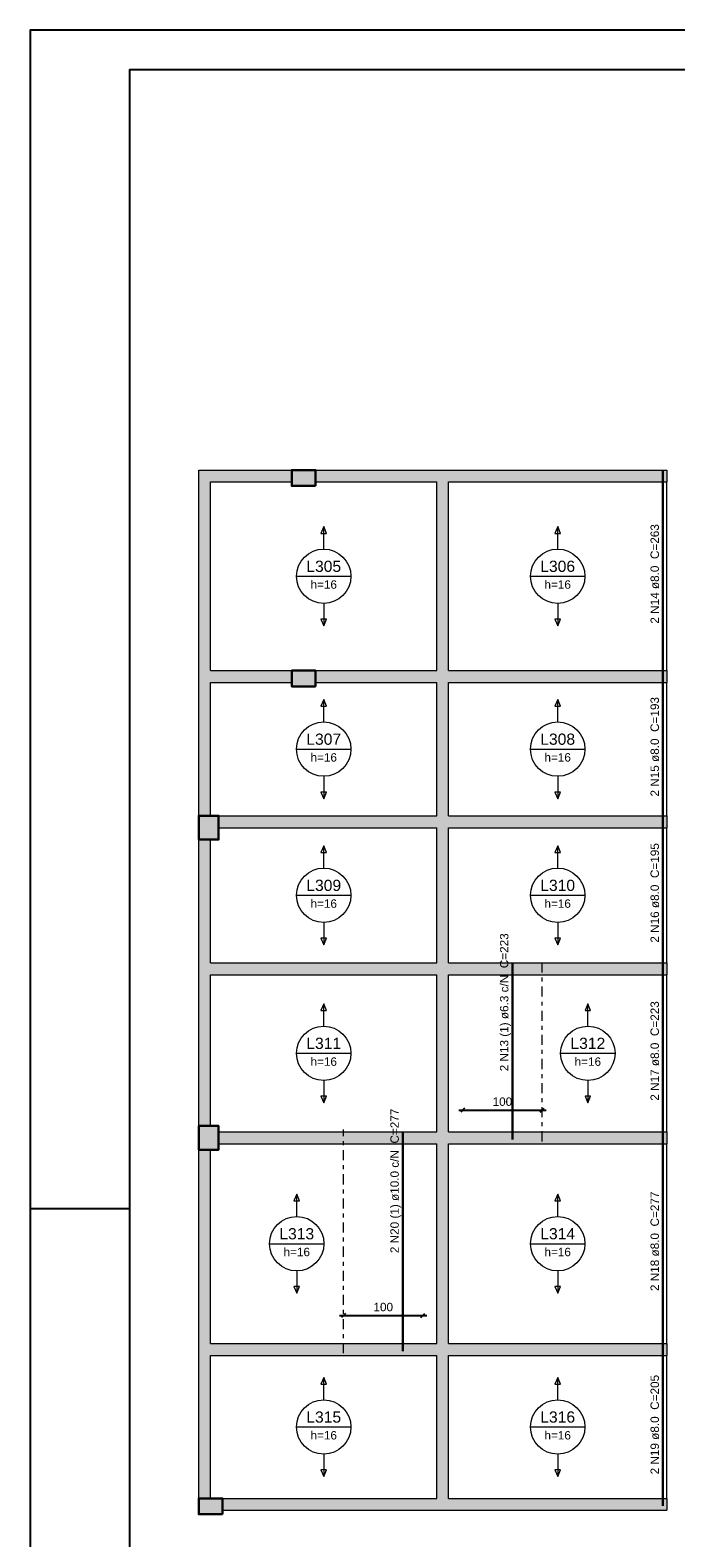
# Model space of a CAD drawing. Header units: millimetres. Extents: x 0 to 84.1, y 0 to 59.4.
# Tile 2 of 8: x 0 to 16.3, y 21.4 to 59.4. Entities that reach past the tile are written whole.
import ezdxf

# ---------------------------------------------------------------- set-up
doc = ezdxf.new("R2010")
doc.units = ezdxf.units.MM
doc.header["$MEASUREMENT"] = 0
doc.linetypes.add('DASHDOT', pattern=[2.54, 1.27, -0.635, 0, -0.635])
doc.linetypes.add('NULL', pattern=[0])
doc.layers.get('0').update_dxf_attribs({"lineweight": 18})
for name, color, linetype, lineweight in [('Descrição da armadura', 7, 'Continuous', 0), ('DT-Armadura positiva', 2, 'Continuous', 30), ('DT-Cotas', 9, 'Continuous', 5), ('DT-Hachura pilar em laje', 252, 'Continuous', 5), ('DT-Hachura viga em laje', 254, 'Continuous', 5), ('DT-Pontilhado', 9, 'DASHDOT', 5), ('DT-Textos', 7, 'Continuous', 5), ('FO-Pilares', 4, 'Continuous', 30), ('FO-Vigas', 1, 'Continuous', 20)]:
    doc.layers.add(name, color=color, linetype=linetype, lineweight=lineweight)
doc.layers.add('SEDUC_MARF', color=1, linetype='Continuous')
doc.layers.add('SEDUC_MARGG', color=7, linetype='Continuous')
doc.styles.add('Arial', font='txt')
doc.dimstyles.new('UM_50.000000', dxfattribs={"dimtxt": 0.18, "dimasz": 0.1, "dimexe": 0.1, "dimexo": 0.2, "dimgap": 0, "dimtad": 1, "dimtih": 1, "dimtoh": 1, "dimdec": 1, "dimlfac": 50, "dimzin": 0, "dimdsep": 46, "dimtxsty": 'Standard', "dimcen": 0.09, "dimdle": 0.1, "dimadec": 1, "dimazin": 2, "dimtfac": 1, "dimtdec": 4, "dimtofl": 0, "dimtmove": 0, "dimatfit": 3, "dimfxl": 1, "dimtolj": 1, "dimarcsym": 0})

# ---------------------------------------------------------------- blocks, each defined once
blk = doc.blocks.new('_Oblique')
at = {"color": 0, "linetype": 'ByBlock', "lineweight": -2}
blk.add_line((-0.5, -0.5), (0.5, 0.5), dxfattribs=at)
blk = doc.blocks.new('*D6')
at = {"layer": 'Defpoints', "color": 0}
for p in [(10.891, 32.182), (12.891, 32.182), (12.891, 32.182)]:
    blk.add_point(p, dxfattribs=at)
at = {"layer": 'DT-Cotas', "color": 0, "lineweight": -2}
blk.add_line((10.791, 32.182), (12.991, 32.182), dxfattribs=at)
at = {"layer": 'DT-Cotas', "color": 0, "lineweight": -2, "xscale": 0.1, "yscale": 0.1, "zscale": 0.1, "rotation": 180}
blk.add_blockref('_Oblique', (10.891, 32.182), dxfattribs=at)
at = {"layer": 'DT-Cotas', "color": 0, "lineweight": -2, "xscale": 0.1, "yscale": 0.1, "zscale": 0.1}
blk.add_blockref('_Oblique', (12.891, 32.182), dxfattribs=at)
at = {"layer": 'DT-Cotas', "color": 7, "insert": (11.891, 32.394), "char_height": 0.2118, "attachment_point": 5, "rotation": 0.0057, "style": 'Arial'}
blk.add_mtext('\\A1;100', dxfattribs=at)
blk = doc.blocks.new('*D7')
at = {"layer": 'Defpoints', "color": 0}
for p in [(7.891, 27.006), (9.891, 27.006), (9.891, 27.006)]:
    blk.add_point(p, dxfattribs=at)
at = {"layer": 'DT-Cotas', "color": 0, "lineweight": -2}
blk.add_line((7.791, 27.006), (9.991, 27.006), dxfattribs=at)
at = {"layer": 'DT-Cotas', "color": 0, "lineweight": -2, "xscale": 0.1, "yscale": 0.1, "zscale": 0.1, "rotation": 180}
blk.add_blockref('_Oblique', (7.891, 27.006), dxfattribs=at)
at = {"layer": 'DT-Cotas', "color": 0, "lineweight": -2, "xscale": 0.1, "yscale": 0.1, "zscale": 0.1}
blk.add_blockref('_Oblique', (9.891, 27.006), dxfattribs=at)
at = {"layer": 'DT-Cotas', "color": 7, "insert": (8.891, 27.218), "char_height": 0.2118, "attachment_point": 5, "rotation": 0.0057, "style": 'Arial'}
blk.add_mtext('\\A1;100', dxfattribs=at)

msp = doc.modelspace()

# ---------------------------------------------------------------- hatches: boundary and pattern name
at = {"layer": 'DT-Hachura pilar em laje', "linetype": 'Continuous'}
for points in [[(7.1887, 47.9135), (7.1887, 48.1135), (7.1887, 48.3135), (6.8887, 48.3135), (6.5887, 48.3135), (6.5887, 48.1135), (6.5887, 47.9135), (6.8887, 47.9135)], [(7.1887, 42.8599), (7.1887, 43.0599), (7.1887, 43.2599), (6.8887, 43.2599), (6.5887, 43.2599), (6.5887, 43.0599), (6.5887, 42.8599), (6.8887, 42.8599)], [(4.2447, 38.9997), (4.4947, 38.9997), (4.7447, 38.9997), (4.7447, 39.2997), (4.7447, 39.5997), (4.4947, 39.5997), (4.2447, 39.5997), (4.2447, 39.2997)], [(4.2447, 31.1843), (4.4947, 31.1843), (4.7447, 31.1843), (4.7447, 31.4843), (4.7447, 31.7843), (4.4947, 31.7843), (4.2447, 31.7843), (4.2447, 31.4843)], [(4.8447, 21.9959), (4.8447, 22.1959), (4.8447, 22.3959), (4.5447, 22.3959), (4.2447, 22.3959), (4.2447, 22.1959), (4.2447, 21.9959), (4.5447, 21.9959)]]:
    msp.add_hatch(color=252, dxfattribs=at).paths.add_polyline_path(points)
at = {"layer": 'DT-Hachura viga em laje', "linetype": 'Continuous'}
for points in [[(6.5887, 48.3135), (6.5887, 48.3135), (4.2447, 48.3135), (4.5447, 48.0135), (6.5887, 48.0135), (6.5887, 48.3135)], [(4.5447, 43.2597), (4.5447, 43.2597), (4.5447, 48.0135), (4.2447, 48.3135), (4.2447, 43.1097), (4.3947, 43.1097), (4.5447, 43.2597)], [(10.3881, 48.1635), (10.3881, 48.1635), (10.3881, 48.3135), (7.1887, 48.3135), (7.1887, 48.0135), (10.2381, 48.0135), (10.3881, 48.1635)], [(16.0283, 48.3135), (16.0283, 48.3135), (10.3881, 48.3135), (10.3881, 48.1635), (10.5381, 48.0135), (16.0283, 48.0135), (16.0283, 48.3135)], [(10.5381, 43.2597), (10.5381, 43.2597), (10.5381, 48.0135), (10.3881, 48.1635), (10.2381, 48.0135), (10.2381, 43.2597), (10.3881, 43.1097), (10.5381, 43.2597)], [(4.5447, 42.9597), (4.5447, 42.9597), (4.3947, 43.1097), (4.2447, 43.1097), (4.2447, 39.5995), (4.5447, 39.5995), (4.5447, 42.9597)], [(6.5887, 43.2597), (6.5887, 43.2597), (4.5447, 43.2597), (4.3947, 43.1097), (4.5447, 42.9597), (6.5887, 42.9597), (6.5887, 43.2597)], [(10.3881, 43.1097), (10.3881, 43.1097), (10.2381, 43.2597), (7.1887, 43.2597), (7.1887, 42.9597), (10.2381, 42.9597), (10.3881, 43.1097)], [(10.5381, 39.5995), (10.5381, 39.5995), (10.5381, 42.9597), (10.3881, 43.1097), (10.2381, 42.9597), (10.2381, 39.5995), (10.3881, 39.4495), (10.5381, 39.5995)], [(16.0283, 43.2597), (16.0283, 43.2597), (10.5381, 43.2597), (10.3881, 43.1097), (10.5381, 42.9597), (16.0283, 42.9597), (16.0283, 43.2597)], [(10.3881, 39.4495), (10.3881, 39.4495), (10.2381, 39.5995), (4.7447, 39.5995), (4.7447, 39.2997), (10.2381, 39.2997), (10.3881, 39.4495)], [(16.0283, 39.5995), (16.0283, 39.5995), (10.5381, 39.5995), (10.3881, 39.4495), (10.5381, 39.2995), (16.0283, 39.2995), (16.0283, 39.5995)], [(10.5381, 35.8927), (10.5381, 35.8927), (10.5381, 39.2995), (10.3881, 39.4495), (10.2381, 39.2997), (10.2381, 35.8927), (10.3881, 35.7427), (10.5381, 35.8927)], [(4.5447, 35.8927), (4.5447, 35.8927), (4.5447, 38.9995), (4.2447, 38.9995), (4.2447, 35.7427), (4.3947, 35.7427), (4.5447, 35.8927)], [(4.5447, 35.5927), (4.5447, 35.5927), (4.3947, 35.7427), (4.2447, 35.7427), (4.2447, 31.7845), (4.5447, 31.7845), (4.5447, 35.5927)], [(10.3881, 35.7427), (10.3881, 35.7427), (10.2381, 35.8927), (4.5447, 35.8927), (4.3947, 35.7427), (4.5447, 35.5927), (10.2381, 35.5927), (10.3881, 35.7427)], [(10.5381, 31.6345), (10.5381, 31.6345), (10.5381, 35.5927), (10.3881, 35.7427), (10.2381, 35.5927), (10.2381, 31.6345), (10.3881, 31.4845), (10.5381, 31.6345)], [(16.0283, 35.8927), (16.0283, 35.8927), (10.5381, 35.8927), (10.3881, 35.7427), (10.5381, 35.5927), (16.0283, 35.5927), (16.0283, 35.8927)], [(10.3881, 31.4845), (10.3881, 31.4845), (10.2381, 31.6345), (4.7447, 31.6345), (4.7447, 31.3345), (10.2381, 31.3345), (10.3881, 31.4845)], [(16.0283, 31.6345), (16.0283, 31.6345), (10.5381, 31.6345), (10.3881, 31.4845), (10.5381, 31.3345), (16.0283, 31.3345), (16.0283, 31.6345)], [(4.5447, 26.2959), (4.5447, 26.2959), (4.5447, 31.1845), (4.2447, 31.1845), (4.2447, 26.1459), (4.3947, 26.1459), (4.5447, 26.2959)], [(10.5381, 26.2959), (10.5381, 26.2959), (10.5381, 31.3345), (10.3881, 31.4845), (10.2381, 31.3345), (10.2381, 26.2959), (10.3881, 26.1459), (10.5381, 26.2959)], [(10.3881, 26.1459), (10.3881, 26.1459), (10.2381, 26.2959), (4.5447, 26.2959), (4.3947, 26.1459), (4.5447, 25.9959), (10.2381, 25.9959), (10.3881, 26.1459)], [(16.0283, 26.2959), (16.0283, 26.2959), (10.5381, 26.2959), (10.3881, 26.1459), (10.5381, 25.9959), (16.0283, 25.9959), (16.0283, 26.2959)], [(4.5447, 25.9959), (4.5447, 25.9959), (4.3947, 26.1459), (4.2447, 26.1459), (4.2447, 22.3959), (4.5447, 22.3959), (4.5447, 25.9959)], [(10.5381, 22.3959), (10.5381, 22.3959), (10.5381, 25.9959), (10.3881, 26.1459), (10.2381, 25.9959), (10.2381, 22.3959), (10.3881, 22.2459), (10.5381, 22.3959)], [(10.3881, 22.2459), (10.3881, 22.2459), (10.2381, 22.3959), (4.8447, 22.3959), (4.8447, 22.0959), (10.3881, 22.0959), (10.3881, 22.2459)], [(16.0283, 22.3959), (16.0283, 22.3959), (10.5381, 22.3959), (10.3881, 22.2459), (10.3881, 22.0959), (16.0283, 22.0959), (16.0283, 22.3959)]]:
    msp.add_hatch(color=254, dxfattribs=at).paths.add_polyline_path(points)

# ---------------------------------------------------------------- linework, layer by layer
at = {"layer": 'DT-Armadura positiva'}
for points in [[(15.9281, 43.0693), (15.9281, 48.3229)], [(15.9281, 39.4091), (15.9281, 43.2693)], [(15.9281, 35.7021), (15.9281, 39.6091)], [(12.1415, 31.4437), (12.1415, 35.9021)], [(15.9281, 31.4437), (15.9281, 35.9021)], [(9.3815, 26.1053), (9.3815, 31.6437)], [(15.9281, 26.1053), (15.9281, 31.6437)], [(15.9281, 22.2053), (15.9281, 26.3053)]]:
    msp.add_lwpolyline(points, dxfattribs=at)
at = {"layer": 'DT-Pontilhado', "ltscale": 0.2}
for p, q in [((12.8915, 31.3937), (12.8915, 35.9521)), ((7.8915, 26.0553), (7.8915, 31.6937))]:
    msp.add_line(p, q, dxfattribs=at)
at = {"layer": 'DT-Textos'}
for p, q in [((7.3914, 46.8869), (7.3208, 46.7175)), ((7.462, 46.7175), (7.3914, 46.8869)), ((13.2831, 46.8869), (13.2125, 46.7175)), ((13.3537, 46.7175), (13.2831, 46.8869)), ((7.3208, 46.7175), (7.462, 46.7175)), ((13.2125, 46.7175), (13.3537, 46.7175)), ((6.706, 45.6367), (8.0768, 45.6367)), ((12.5977, 45.6367), (13.9685, 45.6367)), ((7.462, 44.5559), (7.3208, 44.5559)), ((7.3208, 44.5559), (7.3914, 44.3865)), ((7.3914, 44.3865), (7.462, 44.5559)), ((13.3537, 44.5559), (13.2125, 44.5559)), ((13.2125, 44.5559), (13.2831, 44.3865)), ((13.2831, 44.3865), (13.3537, 44.5559)), ((7.3914, 42.53), (7.3208, 42.3606)), ((7.3208, 42.3606), (7.462, 42.3606)), ((7.462, 42.3606), (7.3914, 42.53)), ((13.2831, 42.53), (13.2125, 42.3606)), ((13.2125, 42.3606), (13.3537, 42.3606)), ((13.3537, 42.3606), (13.2831, 42.53)), ((6.706, 41.2798), (8.0768, 41.2798)), ((12.5977, 41.2798), (13.9685, 41.2798)), ((7.462, 40.199), (7.3208, 40.199)), ((7.3208, 40.199), (7.3914, 40.0296)), ((7.3914, 40.0296), (7.462, 40.199)), ((13.3537, 40.199), (13.2125, 40.199)), ((13.2125, 40.199), (13.2831, 40.0296)), ((13.2831, 40.0296), (13.3537, 40.199)), ((7.3914, 38.8464), (7.3208, 38.677)), ((7.462, 38.677), (7.3914, 38.8464)), ((13.2831, 38.8464), (13.2125, 38.677)), ((13.3537, 38.677), (13.2831, 38.8464)), ((7.3208, 38.677), (7.462, 38.677)), ((13.2125, 38.677), (13.3537, 38.677)), ((6.706, 37.5962), (8.0768, 37.5962)), ((12.5977, 37.5962), (13.9685, 37.5962)), ((7.462, 36.5154), (7.3208, 36.5154)), ((7.3208, 36.5154), (7.3914, 36.346)), ((7.3914, 36.346), (7.462, 36.5154)), ((13.3537, 36.5154), (13.2125, 36.5154)), ((13.2125, 36.5154), (13.2831, 36.346)), ((13.2831, 36.346), (13.3537, 36.5154)), ((7.3914, 34.8637), (7.3208, 34.6943)), ((7.3208, 34.6943), (7.462, 34.6943)), ((7.462, 34.6943), (7.3914, 34.8637)), ((14.0432, 34.8637), (13.9726, 34.6943)), ((13.9726, 34.6943), (14.1138, 34.6943)), ((14.1138, 34.6943), (14.0432, 34.8637)), ((6.706, 33.6135), (8.0768, 33.6135)), ((13.3578, 33.6135), (14.7286, 33.6135)), ((7.462, 32.5327), (7.3208, 32.5327)), ((7.3208, 32.5327), (7.3914, 32.3633)), ((7.3914, 32.3633), (7.462, 32.5327)), ((14.1138, 32.5327), (13.9726, 32.5327)), ((13.9726, 32.5327), (14.0432, 32.3633)), ((14.0432, 32.3633), (14.1138, 32.5327)), ((6.7124, 30.0653), (6.6418, 29.8959)), ((6.783, 29.8959), (6.7124, 30.0653)), ((13.2831, 30.0653), (13.2125, 29.8959)), ((13.3537, 29.8959), (13.2831, 30.0653)), ((6.6418, 29.8959), (6.783, 29.8959)), ((13.2125, 29.8959), (13.3537, 29.8959)), ((6.027, 28.8151), (7.3978, 28.8151)), ((12.5977, 28.8151), (13.9685, 28.8151)), ((6.783, 27.7343), (6.6418, 27.7343)), ((6.6418, 27.7343), (6.7124, 27.5649)), ((6.7124, 27.5649), (6.783, 27.7343)), ((13.3537, 27.7343), (13.2125, 27.7343)), ((13.2125, 27.7343), (13.2831, 27.5649)), ((13.2831, 27.5649), (13.3537, 27.7343)), ((7.3914, 25.4461), (7.3208, 25.2767)), ((7.3208, 25.2767), (7.462, 25.2767)), ((7.462, 25.2767), (7.3914, 25.4461)), ((13.2831, 25.4461), (13.2125, 25.2767)), ((13.2125, 25.2767), (13.3537, 25.2767)), ((13.3537, 25.2767), (13.2831, 25.4461)), ((6.706, 24.1959), (8.0768, 24.1959)), ((12.5977, 24.1959), (13.9685, 24.1959)), ((7.462, 23.1151), (7.3208, 23.1151)), ((7.3208, 23.1151), (7.3914, 22.9457)), ((7.3914, 22.9457), (7.462, 23.1151)), ((13.3537, 23.1151), (13.2125, 23.1151)), ((13.2125, 23.1151), (13.2831, 22.9457)), ((13.2831, 22.9457), (13.3537, 23.1151))]:
    msp.add_line(p, q, dxfattribs=at)
for points in [[(7.3914, 46.3221), (7.3914, 46.8869)], [(13.2831, 46.3221), (13.2831, 46.8869)], [(7.3914, 44.9513), (7.3914, 44.3865)], [(13.2831, 44.9513), (13.2831, 44.3865)], [(7.3914, 41.9652), (7.3914, 42.53)], [(13.2831, 41.9652), (13.2831, 42.53)], [(7.3914, 40.5944), (7.3914, 40.0296)], [(13.2831, 40.5944), (13.2831, 40.0296)], [(7.3914, 38.2816), (7.3914, 38.8464)], [(13.2831, 38.2816), (13.2831, 38.8464)], [(7.3914, 36.9108), (7.3914, 36.346)], [(13.2831, 36.9108), (13.2831, 36.346)], [(7.3914, 34.2989), (7.3914, 34.8637)], [(14.0432, 34.2989), (14.0432, 34.8637)], [(7.3914, 32.9281), (7.3914, 32.3633)], [(14.0432, 32.9281), (14.0432, 32.3633)], [(6.7124, 29.5005), (6.7124, 30.0653)], [(13.2831, 29.5005), (13.2831, 30.0653)], [(6.7124, 28.1297), (6.7124, 27.5649)], [(13.2831, 28.1297), (13.2831, 27.5649)], [(7.3914, 24.8813), (7.3914, 25.4461)], [(13.2831, 24.8813), (13.2831, 25.4461)], [(7.3914, 23.5105), (7.3914, 22.9457)], [(13.2831, 23.5105), (13.2831, 22.9457)]]:
    msp.add_lwpolyline(points, dxfattribs=at)
for centre in [(7.3914, 45.6367), (13.2831, 45.6367), (7.3914, 41.2798), (13.2831, 41.2798), (7.3914, 37.5962), (13.2831, 37.5962), (7.3914, 33.6135), (14.0432, 33.6135), (6.7124, 28.8151), (13.2831, 28.8151), (7.3914, 24.1959), (13.2831, 24.1959)]:
    msp.add_circle(centre, 0.6854, dxfattribs=at)
at = {"layer": 'FO-Pilares'}
for points in [[(7.1887, 47.9135), (7.1887, 48.1135), (7.1887, 48.3135), (6.8887, 48.3135), (6.5887, 48.3135), (6.5887, 48.1135), (6.5887, 47.9135), (6.8887, 47.9135), (7.1887, 47.9135)], [(7.1887, 42.8599), (7.1887, 43.0599), (7.1887, 43.2599), (6.8887, 43.2599), (6.5887, 43.2599), (6.5887, 43.0599), (6.5887, 42.8599), (6.8887, 42.8599), (7.1887, 42.8599)], [(4.2447, 38.9997), (4.4947, 38.9997), (4.7447, 38.9997), (4.7447, 39.2997), (4.7447, 39.5997), (4.4947, 39.5997), (4.2447, 39.5997), (4.2447, 39.2997), (4.2447, 38.9997)], [(4.2447, 31.1843), (4.4947, 31.1843), (4.7447, 31.1843), (4.7447, 31.4843), (4.7447, 31.7843), (4.4947, 31.7843), (4.2447, 31.7843), (4.2447, 31.4843), (4.2447, 31.1843)], [(4.8447, 21.9959), (4.8447, 22.1959), (4.8447, 22.3959), (4.5447, 22.3959), (4.2447, 22.3959), (4.2447, 22.1959), (4.2447, 21.9959), (4.5447, 21.9959), (4.8447, 21.9959)]]:
    msp.add_lwpolyline(points, close=True, dxfattribs=at)
at = {"layer": 'FO-Vigas'}
for p, q in [((4.2447, 48.3135), (6.5887, 48.3135)), ((4.2447, 43.1099), (4.2447, 48.3135)), ((7.1887, 48.3135), (10.3881, 48.3135)), ((10.3881, 48.3135), (16.0281, 48.3135)), ((16.0281, 48.3135), (16.0281, 48.0135)), ((4.5447, 48.0135), (6.5887, 48.0135)), ((4.5447, 43.2599), (4.5447, 48.0135)), ((7.1887, 48.0135), (10.2381, 48.0135)), ((10.2381, 43.2599), (10.2381, 48.0135)), ((10.5381, 43.2599), (10.5381, 48.0135)), ((10.5381, 48.0135), (16.0281, 48.0135)), ((16.0281, 43.2599), (16.0281, 48.0135)), ((4.2447, 39.5997), (4.2447, 43.1099)), ((4.5447, 43.2599), (6.5887, 43.2599)), ((4.5447, 42.9599), (6.5887, 42.9599)), ((4.5447, 39.5997), (4.5447, 42.9599)), ((7.1887, 43.2599), (10.2381, 43.2599)), ((7.1887, 42.9599), (10.2381, 42.9599)), ((10.2381, 39.5997), (10.2381, 42.9599)), ((10.5381, 43.2599), (16.0281, 43.2599)), ((10.5381, 42.9599), (16.0281, 42.9599)), ((10.5381, 39.5997), (10.5381, 42.9599)), ((16.0281, 43.2599), (16.0281, 42.9599)), ((16.0281, 39.5997), (16.0281, 42.9599)), ((4.7447, 39.5997), (10.2381, 39.5997)), ((10.5381, 39.5997), (16.0281, 39.5997)), ((16.0281, 39.5997), (16.0281, 39.2997)), ((4.7447, 39.2997), (10.2381, 39.2997)), ((10.2381, 35.8927), (10.2381, 39.2997)), ((10.5381, 39.2997), (16.0281, 39.2997)), ((10.5381, 35.8927), (10.5381, 39.2997)), ((16.0281, 35.8927), (16.0281, 39.2997)), ((4.2447, 35.7427), (4.2447, 38.9997)), ((4.5447, 35.8927), (4.5447, 38.9997)), ((4.2447, 31.7843), (4.2447, 35.7427)), ((4.5447, 35.8927), (10.2381, 35.8927)), ((10.5381, 35.8927), (16.0281, 35.8927)), ((16.0281, 35.8927), (16.0281, 35.5927)), ((4.5447, 35.5927), (10.2381, 35.5927)), ((4.5447, 31.7843), (4.5447, 35.5927)), ((10.2381, 31.6343), (10.2381, 35.5927)), ((10.5381, 35.5927), (16.0281, 35.5927)), ((10.5381, 31.6343), (10.5381, 35.5927)), ((16.0281, 31.6343), (16.0281, 35.5927)), ((4.7447, 31.6343), (10.2381, 31.6343)), ((10.5381, 31.6343), (16.0281, 31.6343)), ((16.0281, 31.6343), (16.0281, 31.3343)), ((4.2447, 26.1459), (4.2447, 31.1843)), ((4.5447, 26.2959), (4.5447, 31.1843)), ((4.7447, 31.3343), (10.2381, 31.3343)), ((10.2381, 26.2959), (10.2381, 31.3343)), ((10.5381, 31.3343), (16.0281, 31.3343)), ((10.5381, 26.2959), (10.5381, 31.3343)), ((16.0281, 26.2959), (16.0281, 31.3343)), ((4.5447, 26.2959), (10.2381, 26.2959)), ((10.5381, 26.2959), (16.0281, 26.2959)), ((16.0281, 26.2959), (16.0281, 25.9959)), ((4.2447, 22.3959), (4.2447, 26.1459)), ((4.5447, 25.9959), (10.2381, 25.9959)), ((4.5447, 22.3959), (4.5447, 25.9959)), ((10.2381, 22.3959), (10.2381, 25.9959)), ((10.5381, 25.9959), (16.0281, 25.9959)), ((10.5381, 22.3959), (10.5381, 25.9959)), ((16.0281, 22.3959), (16.0281, 25.9959)), ((4.8447, 22.3959), (10.2381, 22.3959)), ((4.8447, 22.0959), (10.3881, 22.0959)), ((10.3881, 22.0959), (16.0281, 22.0959)), ((10.5381, 22.3959), (16.0281, 22.3959)), ((16.0281, 22.3959), (16.0281, 22.0959))]:
    msp.add_line(p, q, dxfattribs=at)
at = {"layer": 'SEDUC_MARF'}
msp.add_line((0, 29.7), (2.5, 29.7), dxfattribs=at)
msp.add_lwpolyline([(84.1, 59.4), (0, 59.4), (0, 0), (84.1, 0)], close=True, dxfattribs=at)
at = {"layer": 'SEDUC_MARGG'}
msp.add_lwpolyline([(2.5, 1), (83.1, 1), (83.1, 58.4), (2.5, 58.4)], close=True, dxfattribs=at)

# ---------------------------------------------------------------- texts
at = {"layer": 'Descrição da armadura', "linetype": 'NULL', "char_height": 0.2118, "attachment_point": 8, "rotation": 90.00021, "line_spacing_factor": 0.9, "style": 'Arial'}
for s, insert, width in [('2 N14 ø8.0  C=263', (15.8388, 45.6959), 4.916973), ('2 N15 ø8.0  C=193', (15.8388, 41.3389), 4.916973), ('2 N16 ø8.0  C=195', (15.8388, 37.6559), 4.916973), ('2 N13 (1) ø6.3 c/N  C=223', (12.1057, 34.8989), 6.818115), ('2 N17 ø8.0  C=223', (15.8388, 33.6729), 4.916973), ('2 N20 (1) ø10.0 c/N  C=277', (9.3457, 30.3979), 7.140684), ('2 N18 ø8.0  C=277', (15.8388, 28.8749), 4.916973), ('2 N19 ø8.0  C=205', (15.8388, 24.2549), 4.916973)]:
    msp.add_mtext(s, dxfattribs=dict(at, insert=insert, width=width))
at = {"layer": 'DT-Textos', "linetype": 'NULL', "attachment_point": 8, "line_spacing_factor": 0.798, "style": 'Arial'}
for s, insert, char_height, width in [('L305', (7.3917, 45.7427), 0.2824, 1.735195), ('L306', (13.2827, 45.7427), 0.2824, 1.735195), ('h=16', (7.3917, 45.3194), 0.2118, 1.306416), ('h=16', (13.2827, 45.3194), 0.2118, 1.306416), ('L307', (7.3917, 41.3857), 0.2824, 1.735195), ('L308', (13.2827, 41.3857), 0.2824, 1.735195), ('h=16', (7.3917, 40.9624), 0.2118, 1.306416), ('h=16', (13.2827, 40.9624), 0.2118, 1.306416), ('L309', (7.3917, 37.7017), 0.2824, 1.735195), ('L310', (13.2827, 37.7017), 0.2824, 1.735195), ('h=16', (7.3917, 37.2784), 0.2118, 1.306416), ('h=16', (13.2827, 37.2784), 0.2118, 1.306416), ('L311', (7.3917, 33.7197), 0.2824, 1.735195), ('L312', (14.0428, 33.7197), 0.2824, 1.735195), ('h=16', (7.3917, 33.2954), 0.2118, 1.306416), ('h=16', (14.0428, 33.2954), 0.2118, 1.306416), ('L313', (6.7127, 28.9207), 0.2824, 1.735195), ('L314', (13.2827, 28.9207), 0.2824, 1.735195), ('h=16', (6.7127, 28.4974), 0.2118, 1.306416), ('h=16', (13.2827, 28.4974), 0.2118, 1.306416), ('L315', (7.3917, 24.3017), 0.2824, 1.735195), ('L316', (13.2827, 24.3017), 0.2824, 1.735195), ('h=16', (7.3917, 23.8784), 0.2118, 1.306416), ('h=16', (13.2827, 23.8784), 0.2118, 1.306416)]:
    msp.add_mtext(s, dxfattribs=dict(at, insert=insert, char_height=char_height, width=width))

# ---------------------------------------------------------------- dimensions: what is measured, and where the dimension line sits
at = {"layer": 'DT-Cotas'}
for base, p1, p2, picture, middle in [((12.8915, 32.1824), (10.8915, 32.1824), (12.8915, 32.1824), '*D6', (11.8915, 32.3942)), ((9.8915, 27.006), (7.8915, 27.006), (9.8915, 27.006), '*D7', (8.8915, 27.2178))]:
    dim = msp.add_linear_dim(base=base, p1=p1, p2=p2, dimstyle='UM_50.000000', override={"dimtxt": 0.2118, "dimasz": 0.1, "dimexe": 0.1, "dimexo": 0.2, "dimtad": 1, "dimtih": 0, "dimtoh": 0, "dimdec": 1, "dimlfac": 50, "dimzin": 8, "dimtxsty": 'Arial', "dimblk": 'Oblique', "dimblk1": 'Oblique', "dimblk2": 'Oblique', "dimsah": 1, "dimdle": 0.1, "dimse1": 1, "dimse2": 1, "dimclrt": 7, "dimadec": 1, "dimazin": 3, "dimtmove": 2, "dimldrblk": 'Oblique'}, dxfattribs=at)
    dim.commit()
    dim.dimension.update_dxf_attribs({"geometry": picture, "text_midpoint": middle, "dimtype": 160, "text_rotation": 0.00573})

doc.saveas('drawing.dxf')
